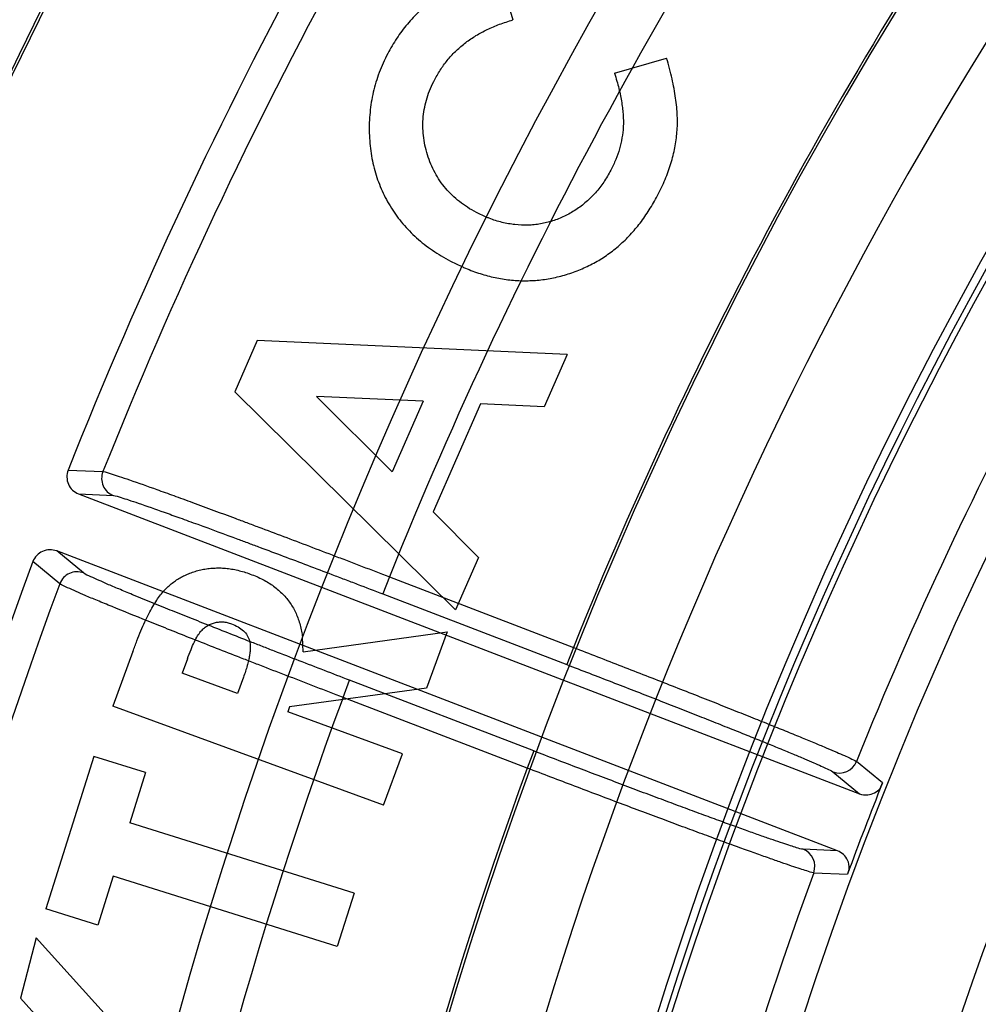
# Model space of a CAD drawing. Header units: millimetres. Extents: x 0 to 297, y 0 to 210.
# Tile 39 of 256: x 145.325 to 145.435, y 91.21 to 91.323. Entities that reach past the tile are written whole.
import ezdxf

# ---------------------------------------------------------------- set-up
doc = ezdxf.new("R2010")
doc.units = ezdxf.units.MM
doc.header["$LTSCALE"] = 16.335
doc.layers.get('0').update_dxf_attribs({"linetype": 'CONTINUOUS'})
for name, color, linetype in [('01_GLOBAL', 7, 'CONTINUOUS'), ('INTFCLR_144815', 7, 'CONTINUOUS'), ('INTFCLR_72935', 7, 'CONTINUOUS')]:
    doc.layers.add(name, color=color, linetype=linetype)

msp = doc.modelspace()

# ---------------------------------------------------------------- linework, layer by layer
at = {"color": 7, "linetype": 'Continuous'}
msp.add_circle((146.8548034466, 92.13446435), 2.66, dxfattribs=at)
at = {"color": 9, "linetype": 'Continuous'}
msp.add_arc((146.8548034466, 92.13446435), 2.6259090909, 182.9674534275, 267.0325465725, dxfattribs=at)
at = {"layer": '01_GLOBAL', "color": 7, "linetype": 'Continuous'}
msp.add_circle((146.8548034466, 92.13446435), 2.695, dxfattribs=at)
at = {"layer": 'INTFCLR_144815', "color": 6, "linetype": 'Continuous'}
for p, q in [((145.3799574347, 91.3290760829), (145.3816536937, 91.3231926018)), ((145.393313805, 91.3170954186), (145.3992707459, 91.31882506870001)), ((145.3785981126, 91.30061853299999), (145.3774731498, 91.3011412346)), ((145.3745280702, 91.2955649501), (145.3758092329, 91.29495040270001)), ((145.3523716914, 91.28647157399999), (145.3498139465, 91.2806081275)), ((145.3878729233, 91.284888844), (145.3523716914, 91.28647157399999)), ((145.3878729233, 91.284888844), (145.3852483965, 91.2788784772)), ((145.3498139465, 91.2806081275), (145.375084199, 91.2556183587)), ((145.3678316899, 91.27145233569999), (145.3591700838, 91.2800605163)), ((145.3713644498, 91.27953293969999), (145.3591700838, 91.2800605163)), ((145.3713644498, 91.27953293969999), (145.3678316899, 91.27145233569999)), ((145.3779491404, 91.2792324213), (145.3725398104, 91.26683771)), ((145.3852483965, 91.2788784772), (145.3779491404, 91.2792324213)), ((145.3319106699, 91.2689042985), (145.4213618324, 91.2345672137)), ((145.3777154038, 91.26162872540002), (145.3725398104, 91.2668377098)), ((145.4188532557, 91.2280321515), (145.3293926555, 91.2623728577)), ((145.3777154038, 91.26162872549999), (145.375084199, 91.2556183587)), ((145.3576481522, 91.2508374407), (145.3741165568, 91.25312805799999)), ((145.3741165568, 91.25312805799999), (145.3717524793, 91.24667693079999)), ((145.3576481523, 91.25083744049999), (145.3575518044, 91.25251304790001)), ((145.3381211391, 91.2508641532), (145.3358305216, 91.2446000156)), ((145.3443652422, 91.25000934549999), (145.3437708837, 91.2483865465)), ((145.3501151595, 91.24606253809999), (145.3437708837, 91.2483865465)), ((145.3507896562, 91.2479190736), (145.3501151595, 91.24606253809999)), ((145.3717524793, 91.24667693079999), (145.3560721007, 91.2445065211)), ((145.3668373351, 91.2332471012), (145.3358305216, 91.2446000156)), ((145.3560721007, 91.2445065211), (145.355871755, 91.2439589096)), ((145.369001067, 91.2391506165), (145.3558717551, 91.2439589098)), ((145.3336428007, 91.2388502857), (145.3281666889, 91.22137347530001)), ((145.3395797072, 91.236987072), (145.3336428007, 91.2388502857)), ((145.366837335, 91.2332471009), (145.369001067, 91.2391506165)), ((145.3395797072, 91.236987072), (145.3377765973, 91.2312237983)), ((145.423723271, 91.23517610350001), (145.4240008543, 91.2358023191)), ((145.3634608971, 91.22317658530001), (145.3377765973, 91.2312237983)), ((145.4202007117, 91.2259995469), (145.4199879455, 91.2253484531)), ((145.3358599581, 91.22511993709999), (145.3341035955, 91.21951026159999)), ((145.3615442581, 91.21707272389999), (145.3358599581, 91.22511993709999)), ((145.3634608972, 91.2231765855), (145.3615442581, 91.21707272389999)), ((145.3341035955, 91.21951026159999), (145.3281666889, 91.22137347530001)), ((145.327046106, 91.2180528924), (145.3252630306, 91.2111476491)), ((145.3400017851, 91.2037615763), (145.327046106, 91.2180528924)), ((145.3338244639, 91.20165794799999), (145.3252630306, 91.2111476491))]:
    msp.add_line(p, q, dxfattribs=at)
at = {"layer": 'INTFCLR_144815', "color": 9, "linetype": 'Continuous'}
for p, q in [((145.3307097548, 91.2716380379), (145.3346901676, 91.27145850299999)), ((145.3319106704, 91.26890429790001), (145.3358851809, 91.2687202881)), ((145.332467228, 91.2598509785), (145.3293926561, 91.2623728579)), ((145.3297482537, 91.2586192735), (145.3266722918, 91.2611483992)), ((145.3675159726, 91.2594103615), (145.3667635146, 91.25745014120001)), ((145.3675159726, 91.2594103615), (145.3885945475, 91.25131905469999)), ((145.3667635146, 91.25745014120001), (145.3878420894, 91.2493588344)), ((145.3885945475, 91.25131905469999), (145.3878420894, 91.2493588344)), ((145.3622013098, 91.24560513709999), (145.3629537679, 91.24756535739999)), ((145.3840457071, 91.23946892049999), (145.3629537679, 91.24756535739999)), ((145.383293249, 91.23750870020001), (145.3622013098, 91.24560513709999)), ((145.3840457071, 91.23946892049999), (145.383293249, 91.23750870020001)), ((145.4240008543, 91.2358023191), (145.4210142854, 91.23825738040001)), ((145.4183155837, 91.2370782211), (145.4213618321, 91.2345672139)), ((145.4188532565, 91.22803215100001), (145.414909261, 91.22820444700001)), ((145.4161257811, 91.2255223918), (145.4199879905, 91.2253484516))]:
    msp.add_line(p, q, dxfattribs=at)
at = {"layer": 'INTFCLR_144815', "color": 6, "linetype": 'Continuous'}
for radius in [0.4466793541, 0.4256665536]:
    msp.add_circle((145.8396077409, 91.0702686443), radius, dxfattribs=at)
for centre, radius, start, end in [((145.8396077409, 91.0702686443), 0.6157754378, 313.9937911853, 154.5150993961), ((145.8396077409, 91.0702686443), 0.5947754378, 312.9543589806, 154.5144414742), ((145.8396077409, 91.0702686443), 0.5903864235, 71.6563998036, 156.0440844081), ((145.8396077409, 91.0702686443), 0.5808960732, 70.9981667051, 162.0018332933), ((145.8396077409, 91.0702686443), 0.5751005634, 108.7136429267, 257.7559644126), ((145.8396077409, 91.0702686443), 0.4627266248, 45.0000000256, 314.9999999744), ((145.8396077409, 91.0702686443), 0.4618985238, 44.999999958, 315.000000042), ((145.8396077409, 91.0702686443), 0.461229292, 44.99999997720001, 315.0000000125), ((145.8396077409, 91.0702686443), 0.427, 126.3221328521, 169.3673701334), ((145.8399207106, 91.06962084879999), 0.54782, 144.5520789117, 158.3604875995), ((145.332662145, 91.2708651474), 0.002099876, 158.4026144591, 249.0311850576), ((145.328639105, 91.26041271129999), 0.0020999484, 68.9714513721, 159.4916574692), ((145.8399207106, 91.06962084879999), 0.54782, 159.5360679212, 203.3367082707), ((145.4190649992, 91.23904054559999), 0.002100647, 249.098046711, 338.1112070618), ((145.8396077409, 91.0702686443), 0.4473594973, 158.2829108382, 159.7170891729), ((145.4141531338, 91.22624469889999), 0.002100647, 339.8892237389, 68.90195353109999)]:
    msp.add_arc(centre, radius, start, end, dxfattribs=at)
at = {"layer": 'INTFCLR_144815', "color": 9, "linetype": 'Continuous'}
for centre, radius, start, end in [((145.8396077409, 91.0702686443), 0.6114469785, 71.617857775, 156.0236179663), ((145.8396077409, 91.0702686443), 0.6044472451, 71.6178577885, 156.0236179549), ((145.8396077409, 91.0702686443), 0.5785048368, 70.768222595, 162.2317774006), ((145.8396077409, 91.0702686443), 0.5712784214, 125.9035433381, 247.5002459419), ((145.8396076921, 91.07026867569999), 0.5153551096, 125.9035433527, 247.5002459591), ((145.839607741, 91.0702686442), 0.5715914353, 137.7076787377, 162.2317774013), ((145.8396077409, 91.0702686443), 0.4856448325, 128.484146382, 209.9999999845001), ((145.8396077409, 91.0702686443), 0.4297215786, 128.4841463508, 246.0405071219), ((145.8396077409, 91.0702686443), 0.4750435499, 138.4596802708, 165.5403197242), ((145.8399207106, 91.06962084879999), 0.544055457, 144.6884762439, 158.2234804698), ((145.8399207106, 91.06962084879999), 0.5091034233, 144.7941622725, 158.1121101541), ((145.8396077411, 91.0702686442), 0.4859960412, 144.8720266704, 158.1279733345), ((145.8396077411, 91.0702686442), 0.4510440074, 144.86643825, 158.1335617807), ((145.3366414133, 91.2706800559), 0.0021007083, 158.2505300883, 248.8994679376), ((145.3317178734, 91.2578885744), 0.0021007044, 69.10037075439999, 159.6459068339), ((145.8399207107, 91.06962084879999), 0.5440554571, 159.6723536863, 203.1995351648), ((145.8399207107, 91.06962084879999), 0.5091034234, 159.7769988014, 203.0866188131), ((145.839607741, 91.0702686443), 0.485996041, 159.8720266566, 203.1279733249), ((145.8396077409, 91.0702686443), 0.4510440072, 159.8664381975, 203.1335617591)]:
    msp.add_arc(centre, radius, start, end, dxfattribs=at)
at = {"layer": 'INTFCLR_144815', "color": 6, "linetype": 'Continuous'}
for points, knots in [([(145.3799574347, 91.3290760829), (145.3796181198, 91.32899046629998), (145.3789415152, 91.3288197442), (145.3779478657, 91.328503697), (145.3769765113, 91.32814476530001), (145.3760335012, 91.3277294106), (145.3751168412, 91.3272615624), (145.3742288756, 91.3267392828), (145.373365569, 91.32616880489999), (145.3725246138, 91.3255575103), (145.3717204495, 91.32489891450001), (145.3709600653, 91.3242036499), (145.3702393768, 91.32347968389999), (145.3695672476, 91.32271665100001), (145.3689298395, 91.3219256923), (145.3683503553, 91.3210914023), (145.3678055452, 91.3202306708), (145.3674793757, 91.3196327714), (145.3673156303, 91.3193326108)], [0, 0, 0, 0, 0.0637545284, 0.1271285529, 0.1898908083, 0.252369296, 0.3147740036, 0.3773156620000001, 0.4399795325, 0.5032626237, 0.5666781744, 0.6292711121, 0.6909385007, 0.7527178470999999, 0.8144825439, 0.8759254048, 0.937711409, 1, 1, 1, 1]), ([(145.3727116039, 91.31638753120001), (145.372940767, 91.3167939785), (145.3733958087, 91.3176010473), (145.37423576, 91.3187059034), (145.3751814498, 91.3197170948), (145.376251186, 91.3206197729), (145.3774312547, 91.3214261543), (145.3787333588, 91.3221190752), (145.3801438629, 91.32272625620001), (145.3811428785, 91.32303482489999), (145.3816536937, 91.3231926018)], [0, 0, 0, 0, 0.1209075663, 0.2400821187, 0.3589485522, 0.4793823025, 0.6023770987, 0.7289638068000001, 0.8614141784, 1, 1, 1, 1]), ([(145.3673156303, 91.3193326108), (145.3671379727, 91.31897387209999), (145.3667848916, 91.3182609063), (145.366329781, 91.3171651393), (145.3659546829, 91.3160512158), (145.3656540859, 91.31492018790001), (145.3654242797, 91.31377186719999), (145.3652825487, 91.3126063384), (145.3651963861, 91.31142709), (145.3652023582, 91.3102404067), (145.3652650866, 91.3090605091), (145.3654048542, 91.3079046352), (145.3656199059, 91.30678089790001), (145.3659002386, 91.3056899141), (145.3662482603, 91.3046293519), (145.3666684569, 91.30359973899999), (145.3671653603, 91.30260414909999), (145.3677252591, 91.3016410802), (145.3683539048, 91.30072065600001), (145.3690425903, 91.29984111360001), (145.369802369, 91.2990117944), (145.3706206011, 91.29822327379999), (145.3715093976, 91.297489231), (145.3724494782, 91.2967901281), (145.3734622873, 91.2961499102), (145.3741697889, 91.29576159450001), (145.3745280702, 91.2955649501)], [0, 0, 0, 0, 0.0433085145, 0.0860723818, 0.1282708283, 0.1703963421, 0.2126277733, 0.2548729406, 0.2973645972, 0.3404804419, 0.3831825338, 0.4251590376, 0.4663528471, 0.5068971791, 0.5469628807, 0.5870408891, 0.6271131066, 0.6672684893, 0.7074873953, 0.7476268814, 0.7880364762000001, 0.8290927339, 0.8704804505, 0.9126823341, 0.9557820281, 1, 1, 1, 1]), ([(145.3982289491, 91.3030712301), (145.3983853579, 91.3033792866), (145.3986938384, 91.30398685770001), (145.3991026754, 91.30491152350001), (145.3994528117, 91.3058319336), (145.3997657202, 91.30674306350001), (145.4000181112, 91.30765092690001), (145.4002203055, 91.3085535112), (145.400365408, 91.30945034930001), (145.4004693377, 91.3103481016), (145.4005173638, 91.3112670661), (145.4005003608, 91.3122214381), (145.4004326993, 91.3132198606), (145.4003117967, 91.3142582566), (145.4001369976, 91.31534143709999), (145.3999010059, 91.3164655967), (145.399615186, 91.3176354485), (145.3993871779, 91.3184229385), (145.399270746, 91.31882506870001)], [0, 0, 0, 0, 0.0637019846, 0.1256376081, 0.1863199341, 0.2452540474, 0.3032195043, 0.3599880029, 0.4157305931, 0.4706724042, 0.5265734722, 0.5852798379, 0.6465810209, 0.7110429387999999, 0.7779886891, 0.8488342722, 0.9228075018, 1, 1, 1, 1]), ([(145.3774731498, 91.3011412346), (145.377130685, 91.3013304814), (145.376458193, 91.30170210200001), (145.3755338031, 91.3023654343), (145.3746910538, 91.30308546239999), (145.3739478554, 91.303886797), (145.3732898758, 91.3047522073), (145.3727187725, 91.3056838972), (145.3722431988, 91.30668787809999), (145.3718603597, 91.307748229), (145.3715740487, 91.308838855), (145.3713993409, 91.30993727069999), (145.3713298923, 91.31102880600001), (145.3713771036, 91.312116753), (145.3715396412, 91.3131997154), (145.371814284, 91.3142759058), (145.3722045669, 91.3153462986), (145.3725405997, 91.3160363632), (145.3727116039, 91.31638753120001)], [0, 0, 0, 0, 0.065841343, 0.1292914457, 0.1912182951, 0.2522226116, 0.3129533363, 0.374031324, 0.435904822, 0.4997039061, 0.5636240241, 0.6255009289, 0.6867202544, 0.7475064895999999, 0.8085280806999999, 0.8708090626, 0.934255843, 1, 1, 1, 1]), ([(145.3933138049, 91.3170954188), (145.3934016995, 91.3167952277), (145.3935730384, 91.31621004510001), (145.3938057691, 91.3153482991), (145.3939812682, 91.3145176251), (145.3941347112, 91.31372638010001), (145.3942296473, 91.3129697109), (145.3943042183, 91.3122530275), (145.3943194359, 91.31157039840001), (145.3943079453, 91.3107099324), (145.3941725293, 91.3096582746), (145.3938966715, 91.30841173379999), (145.3934644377, 91.30717169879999), (145.3930771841, 91.3063755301), (145.3928797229, 91.3059695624)], [0, 0, 0, 0, 0.08180034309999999, 0.1594588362, 0.2333335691, 0.3037802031, 0.3701372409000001, 0.4326959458, 0.4920982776, 0.5485763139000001, 0.6576061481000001, 0.7686073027, 0.8820124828, 1, 1, 1, 1]), ([(145.3928797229, 91.3059695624), (145.3926193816, 91.30551042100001), (145.3921068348, 91.3046064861), (145.3911534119, 91.30339159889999), (145.390076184, 91.302323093), (145.3890710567, 91.30156718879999), (145.3882218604, 91.3010438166), (145.3875681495, 91.3007001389), (145.386901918, 91.3004050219), (145.3862194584, 91.3001670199), (145.3855264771, 91.2999697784), (145.3848208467, 91.2998254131), (145.3841007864, 91.299721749), (145.3831235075, 91.2996619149), (145.3818831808, 91.29971310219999), (145.3803965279, 91.29997681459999), (145.3793057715, 91.3003229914), (145.3787143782, 91.3005684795), (145.3785981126, 91.30061853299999)], [0, 0, 0, 0, 0.0938605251, 0.1847879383, 0.2739026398, 0.3633094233, 0.4079653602, 0.4513963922, 0.4946934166, 0.5375602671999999, 0.5799666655, 0.6228701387, 0.6656893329, 0.7093709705, 0.7970267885, 0.8859633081, 0.9774572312, 1, 1, 1, 1]), ([(145.3758092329, 91.29495040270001), (145.3759491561, 91.2948866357), (145.3766386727, 91.29458034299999), (145.3778966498, 91.2941127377), (145.3795950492, 91.2936656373), (145.3812898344, 91.2933841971), (145.3829778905, 91.2932929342), (145.3846635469, 91.2933714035), (145.3863415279, 91.2936355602), (145.3880017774, 91.2940687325), (145.3896083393, 91.29466592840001), (145.3911366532, 91.2954167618), (145.3925646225, 91.29632481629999), (145.3939001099, 91.2973767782), (145.395134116, 91.29858188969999), (145.3962733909, 91.2999329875), (145.3973213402, 91.3014325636), (145.3979224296, 91.3025178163), (145.3982289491, 91.3030712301)], [0, 0, 0, 0, 0.0174242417, 0.08549509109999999, 0.1517474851, 0.2161399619, 0.2797947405, 0.3429196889, 0.4069838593, 0.4718884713, 0.5370073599, 0.6008482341, 0.6644500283, 0.728379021, 0.7931222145, 0.8595165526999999, 0.92836187, 1, 1, 1, 1]), ([(145.3381211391, 91.2508641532), (145.3382748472, 91.251276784), (145.3385704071, 91.2520702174), (145.3390309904, 91.2532027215), (145.3394919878, 91.25423075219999), (145.3399429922, 91.25515909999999), (145.3403886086, 91.25598286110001), (145.3408303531, 91.25670053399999), (145.3412615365, 91.2573211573), (145.3417029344, 91.2578434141), (145.3421547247, 91.25829633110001), (145.3426298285, 91.25869651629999), (145.3431322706, 91.25905783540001), (145.3436593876, 91.25938143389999), (145.3442194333, 91.2596519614), (145.3448002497, 91.2598988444), (145.3454178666, 91.260086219), (145.3460540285, 91.2602488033), (145.3467101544, 91.26036392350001), (145.3473803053, 91.2604210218), (145.3480588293, 91.2604372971), (145.3487459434, 91.26039333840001), (145.3494425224, 91.26030812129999), (145.3501498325, 91.26016678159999), (145.3508653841, 91.2599727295), (145.3513381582, 91.25980903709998), (145.3515776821, 91.2597261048)], [0, 0, 0, 0, 0.0712033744, 0.1369145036, 0.1976608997, 0.2533641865, 0.3037839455, 0.3490393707, 0.3895890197, 0.42586273, 0.4594621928, 0.4929244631, 0.526192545, 0.5594684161, 0.5927929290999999, 0.6266861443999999, 0.6614102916, 0.6970315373, 0.7328360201, 0.7689791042, 0.8057037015, 0.8424847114, 0.8802135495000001, 0.9191126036, 0.9590196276, 1, 1, 1, 1]), ([(145.3515776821, 91.2597261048), (145.3518262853, 91.2596317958), (145.3523151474, 91.2594463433), (145.3530085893, 91.25911141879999), (145.353650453, 91.2587409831), (145.3542538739, 91.2583495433), (145.3547968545, 91.25790549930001), (145.3553018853, 91.2574376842), (145.3557602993, 91.25693635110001), (145.3561601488, 91.2563916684), (145.3565139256, 91.25581690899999), (145.3568245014, 91.2552106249), (145.3570875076, 91.2545681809), (145.3572874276, 91.2538858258), (145.3574550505, 91.25320017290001), (145.3575242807, 91.252736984), (145.3575518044, 91.25251304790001)], [0, 0, 0, 0, 0.08042565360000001, 0.1581518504, 0.2326746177, 0.3045981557, 0.3754988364, 0.4446009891, 0.5127910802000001, 0.5806877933, 0.6487313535, 0.7168115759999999, 0.7866062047, 0.8584129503, 0.9317698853, 1, 1, 1, 1]), ([(145.3443652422, 91.25000934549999), (145.3445026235, 91.2503710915), (145.3447539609, 91.2510329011), (145.3451360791, 91.2519204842), (145.345496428, 91.2526084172), (145.3458494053, 91.2531183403), (145.3462094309, 91.25349538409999), (145.346593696, 91.2537846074), (145.3470142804, 91.25401019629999), (145.3474688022, 91.25416053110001), (145.3479430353, 91.25424916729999), (145.3484319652, 91.25426269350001), (145.3489312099, 91.25419687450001), (145.3492550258, 91.25409062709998), (145.3494206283, 91.25403629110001)], [0, 0, 0, 0, 0.1571415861, 0.2874884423, 0.3922534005, 0.4720204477, 0.5385160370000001, 0.6030657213, 0.6665622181, 0.7314591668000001, 0.7967140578, 0.8618310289, 0.9293390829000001, 1, 1, 1, 1]), ([(145.3494206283, 91.25403629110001), (145.3496814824, 91.2539258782), (145.3501714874, 91.2537184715), (145.3507997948, 91.2532728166), (145.3512409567, 91.252714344), (145.3514669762, 91.25217811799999), (145.3515552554, 91.2517063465), (145.3515698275, 91.251300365), (145.351551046, 91.250848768), (145.3514790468, 91.2503517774), (145.3513714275, 91.2498102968), (145.3512227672, 91.24921951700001), (145.3510307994, 91.2485814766), (145.3508720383, 91.2481453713), (145.3507896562, 91.2479190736)], [0, 0, 0, 0, 0.1175050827, 0.2207290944, 0.3162083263, 0.4094804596, 0.4593646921, 0.5149275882, 0.5778814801, 0.6469456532, 0.7233095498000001, 0.8072050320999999, 0.8999575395, 1, 1, 1, 1]), ([(145.3885945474, 91.25131905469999), (145.3895194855, 91.250963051), (145.3913695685, 91.2502492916), (145.3941342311, 91.24917824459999), (145.3968702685, 91.2481139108), (145.3995378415, 91.2470718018), (145.4021078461, 91.24606283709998), (145.4045634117, 91.2450939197), (145.4068998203, 91.2441672), (145.4091050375, 91.24328748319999), (145.4111557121, 91.24246400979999), (145.4130371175, 91.2417024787), (145.4147390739, 91.2410075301), (145.4162557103, 91.24038126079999), (145.4175747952, 91.23983015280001), (145.4186826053, 91.23935572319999), (145.4195777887, 91.2389703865), (145.4203268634, 91.238612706), (145.4208086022, 91.2384205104), (145.4210142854, 91.23825738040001)], [0, 0, 0, 0, 0.085049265, 0.17016907, 0.2544288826, 0.3369797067, 0.4159327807, 0.4913591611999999, 0.5635131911, 0.6316257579, 0.6951004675, 0.7531483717, 0.8058019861, 0.8528569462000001, 0.8939622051, 0.9284633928, 0.9563192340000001, 0.9774719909, 1, 1, 1, 1]), ([(145.4161257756, 91.2255223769), (145.4158516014, 91.22553941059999), (145.415337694, 91.2257312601), (145.4144956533, 91.22598102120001), (145.4135226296, 91.2263122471), (145.4123367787, 91.2267177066), (145.4109479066, 91.2272060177), (145.4093626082, 91.2277704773), (145.4075908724, 91.2284090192), (145.4056517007, 91.2291144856), (145.4035618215, 91.22988113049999), (145.4013342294, 91.2307038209), (145.3989784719, 91.2315789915), (145.3965132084, 91.2324997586), (145.3939651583, 91.2334564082), (145.3913552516, 91.2344410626), (145.3887025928, 91.23544602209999), (145.3860093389, 91.23647047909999), (145.3842037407, 91.2371601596), (145.3832932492, 91.23750870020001)], [0, 0, 0, 0, 0.023573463, 0.046176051, 0.07570244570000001, 0.1116427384, 0.1537714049, 0.2020217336, 0.2560558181, 0.3153827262, 0.37910088, 0.4470834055, 0.5191622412, 0.5947582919, 0.6729127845, 0.7527245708, 0.8341351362, 0.9163375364, 1, 1, 1, 1]), ([(145.4213618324, 91.2345672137), (145.4216645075, 91.2344510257), (145.4225373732, 91.234324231), (145.4233844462, 91.2347727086), (145.4237232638, 91.2351761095)], [0, 0, 0, 0, 0.380965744, 1, 1, 1, 1]), ([(145.4202007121, 91.22599954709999), (145.4202118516, 91.22632291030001), (145.4200466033, 91.22718943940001), (145.4193456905, 91.22784312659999), (145.4188532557, 91.2280321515)], [0, 0, 0, 0, 0.3801954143, 1, 1, 1, 1])]:
    msp.add_open_spline(points, degree=3, knots=knots, dxfattribs=at)
at = {"layer": 'INTFCLR_144815', "color": 9, "linetype": 'Continuous'}
for points, knots in [([(145.3346901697, 91.2714585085), (145.3350157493, 91.2714378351), (145.3356263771, 91.2712003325), (145.3366358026, 91.27089553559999), (145.3383778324, 91.27029102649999), (145.3404639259, 91.26955784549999), (145.3425054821, 91.2688187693), (145.3438729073, 91.2683206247), (145.3462222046, 91.26746024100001), (145.3486605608, 91.2665565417), (145.3511874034, 91.2656130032), (145.3530321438, 91.26492197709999), (145.3564125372, 91.263650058), (145.3598459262, 91.26234698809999), (145.3628533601, 91.26119894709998), (145.3649226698, 91.26040717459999), (145.3664775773, 91.2598100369), (145.3675159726, 91.2594103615)], [0, 0, 0, 0, 0.0279837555, 0.0550480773, 0.09086709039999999, 0.1859173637, 0.2448497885, 0.2770812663, 0.3107560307, 0.4594551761, 0.5001403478, 0.5421208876, 0.6284306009, 0.8099494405, 0.8571262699, 0.9045587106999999, 1, 1, 1, 1]), ([(145.335885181, 91.2687202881), (145.3361917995, 91.26870604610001), (145.3367678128, 91.2684832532), (145.3377180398, 91.2682014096), (145.3393577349, 91.267637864), (145.3413202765, 91.26695315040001), (145.3432410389, 91.26626251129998), (145.344527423, 91.26579677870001), (145.3467373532, 91.264992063), (145.3490309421, 91.26414644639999), (145.3514075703, 91.26326296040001), (145.3531425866, 91.26261578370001), (145.3563217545, 91.26142417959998), (145.3595507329, 91.26020327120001), (145.362378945, 91.2591271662), (145.3643248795, 91.2583848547), (145.3657870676, 91.257824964), (145.3667635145, 91.25745014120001)], [0, 0, 0, 0, 0.0280078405, 0.0550821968, 0.0909014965, 0.1859534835, 0.2448866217, 0.2771174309, 0.3107902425, 0.4594848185, 0.5001681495, 0.5421467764, 0.6284528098, 0.8099611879, 0.8571348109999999, 0.9045644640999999, 1, 1, 1, 1]), ([(145.3629537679, 91.24756535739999), (145.3610242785, 91.2483060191), (145.3581549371, 91.2494128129), (145.3548242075, 91.25070741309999), (145.3529634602, 91.25143354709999), (145.3503263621, 91.25246548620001), (145.3473641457, 91.2536324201), (145.3444858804, 91.2547779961), (145.3429623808, 91.2553879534), (145.340965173, 91.2561909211), (145.3390732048, 91.25695948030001), (145.337288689, 91.2576964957), (145.3363207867, 91.2581011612), (145.334984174, 91.2586545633), (145.3336571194, 91.2592827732), (145.332707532, 91.25965392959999), (145.3324672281, 91.2598509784)], [0, 0, 0, 0, 0.1885945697, 0.2806336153, 0.3260840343, 0.3708606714, 0.5390402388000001, 0.6166068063, 0.653543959, 0.6887896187, 0.8130312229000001, 0.8398966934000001, 0.8649552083, 0.908795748, 0.9716424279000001, 1, 1, 1, 1]), ([(145.3622013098, 91.24560513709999), (145.3601480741, 91.24639146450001), (145.3570945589, 91.2475661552), (145.3535498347, 91.24893966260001), (145.3515694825, 91.2497099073), (145.3487628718, 91.25080443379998), (145.3456101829, 91.25204204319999), (145.3425464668, 91.25325611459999), (145.340924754, 91.2539023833), (145.3387987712, 91.2547530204), (145.3367845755, 91.25556666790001), (145.334884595, 91.25634654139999), (145.3338539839, 91.2567746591), (145.3324313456, 91.2573603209), (145.331015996, 91.258022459), (145.3300070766, 91.2584140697), (145.3297482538, 91.2586192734)], [0, 0, 0, 0, 0.1886056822, 0.2806510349, 0.3261033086, 0.3708818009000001, 0.5390686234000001, 0.6166387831, 0.6535769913, 0.6888224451, 0.8130659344, 0.8399309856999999, 0.8649890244, 0.9088292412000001, 0.9716661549, 1, 1, 1, 1]), ([(145.3878420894, 91.2493588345), (145.3887044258, 91.2490278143), (145.3904229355, 91.2483666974), (145.3929847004, 91.2473768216), (145.3955094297, 91.2463968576), (145.3979782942, 91.2454341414), (145.4003728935, 91.2444958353), (145.4026761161, 91.2435886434), (145.4048720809, 91.24271884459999), (145.4069456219, 91.24189243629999), (145.408881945, 91.2411153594), (145.4106670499, 91.24039317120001), (145.4122881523, 91.2397312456), (145.4137337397, 91.2391338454), (145.4149945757, 91.2386062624), (145.4160592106, 91.2381491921), (145.4169269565, 91.2377750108), (145.4176521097, 91.23742573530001), (145.4181205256, 91.23723902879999), (145.4183155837, 91.2370782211)], [0, 0, 0, 0, 0.0843226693, 0.1680898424, 0.2507128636, 0.3315559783, 0.4099994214, 0.48549681, 0.55753727, 0.6256198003, 0.6892684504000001, 0.7480054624, 0.8014118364, 0.8491164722, 0.8908026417, 0.9261630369, 0.9549373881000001, 0.9769222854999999, 1, 1, 1, 1]), ([(145.414909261, 91.22820444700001), (145.4146561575, 91.22821548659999), (145.4141821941, 91.2283906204), (145.4134083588, 91.2286166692), (145.4125123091, 91.22891955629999), (145.4114147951, 91.2292924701), (145.4101243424, 91.22974424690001), (145.40864972, 91.2302678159), (145.4070013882, 91.23086091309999), (145.4051909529, 91.2315189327), (145.4032316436, 91.23223726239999), (145.4011375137, 91.2330106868), (145.3989232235, 91.2338338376), (145.3966038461, 91.2347011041), (145.3941958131, 91.2356063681), (145.3917172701, 91.23654280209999), (145.3891872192, 91.23750320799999), (145.3866241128, 91.2384806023), (145.3849069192, 91.2391383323), (145.3840457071, 91.23946892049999)], [0, 0, 0, 0, 0.0231275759, 0.0451535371, 0.0739556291, 0.1093267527, 0.1510233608, 0.198750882, 0.2521830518, 0.3109402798, 0.3746024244, 0.4426883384, 0.5147332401, 0.5902585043, 0.6687402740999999, 0.7495811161, 0.8321331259, 0.9157872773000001, 1, 1, 1, 1])]:
    msp.add_open_spline(points, degree=3, knots=knots, dxfattribs=at)
at = {"layer": 'INTFCLR_72935', "color": 6, "linetype": 'Continuous'}
msp.add_arc((145.8396077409, 91.0702686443), 0.4224162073, 90, 270.0000000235, dxfattribs=at)

doc.saveas('drawing.dxf')
